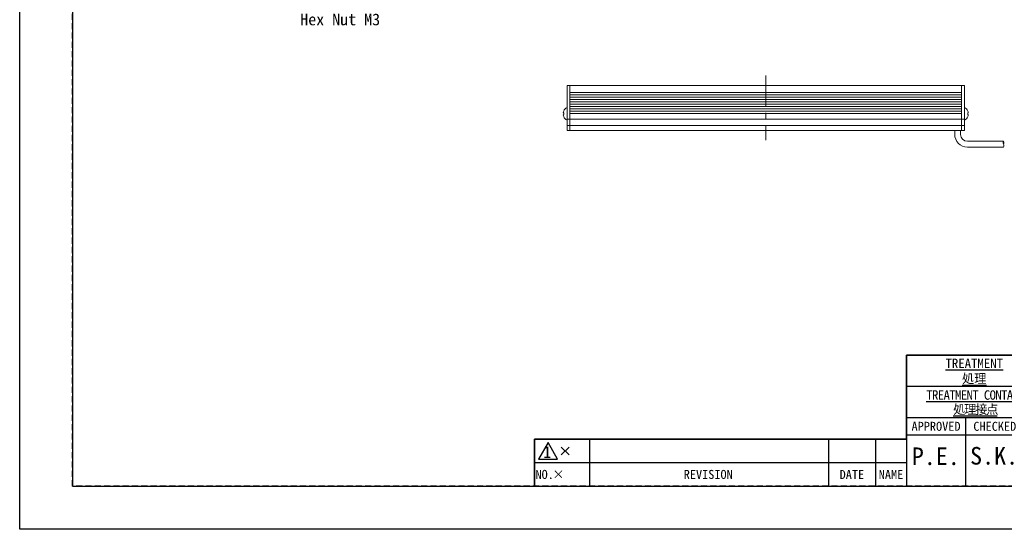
# Model space of a CAD drawing. Header units: millimetres. Extents: x 0 to 420, y 0 to 297.
# Tile 1 of 9: x 0 to 251, y 0 to 130. Entities that reach past the tile are written whole.
import ezdxf
from ezdxf import colors
from ezdxf.entities.mleader import LeaderData, LeaderLine
from ezdxf.enums import TextEntityAlignment as Align
from ezdxf.math import Vec2, Vec3

# ---------------------------------------------------------------- set-up
doc = ezdxf.new("R2010")
doc.units = ezdxf.units.MM
doc.header["$LTSCALE"] = 0.25
doc.linetypes.add('CENTER', pattern=[50.8, 31.75, -6.35, 6.35, -6.35])
doc.linetypes.add('HIDDEN', pattern=[9.525, 6.35, -3.175])
for name, color, linetype, lineweight in [('BASE', 7, 'Continuous', 20), ('CABLE 3P', 7, 'Continuous', 20), ('CENTER', 1, 'CENTER', 9), ('DIMENSION', 6, 'Continuous', 9), ('MXB8146', 7, 'Continuous', 20), ('SIDE PLATE', 7, 'Continuous', 20)]:
    doc.layers.add(name, color=color, linetype=linetype, lineweight=lineweight)
doc.layers.add('FORM', color=252, linetype='Continuous')
doc.layers.add('PAPER', color=254, linetype='Continuous', plot=False)
doc.styles.add('VS Standard', font='msgothic.ttc', dxfattribs={"height": 3})
doc.styles.add('VS Standard(小)', font='txt', dxfattribs={"height": 2.4})

# ---------------------------------------------------------------- blocks, each defined once
blk = doc.blocks.new('表題欄金物用_ver3.0')
at = {"layer": 'FORM', "color": 0}
for p, q in [((-11, 44.5), (-191, 44.5)), ((-191, 44.5), (-191, 28.5)), ((-191, 40.5), (-191, 28.5)), ((-39, 36.5), (-191, 36.5)), ((-11, 36.5), (-191, 36.5)), ((-11, 28.5), (-191, 28.5)), ((-191, 28.5), (-191, 11)), ((-176, 28.5), (-176, 11)), ((-272, 23), (-286, 23)), ((-286, 23), (-286, 17)), ((-211, 23), (-272, 23)), ((-272, 23), (-272, 17)), ((-211, 23), (-211, 17)), ((-199, 23), (-211, 23)), ((-199, 23), (-199, 17)), ((-191, 23), (-199, 23)), ((-191, 24.12), (-96, 24.12)), ((-279.19, 21), (-277.19, 19)), ((-279.19, 19), (-277.19, 21)), ((-286, 17), (-286, 11)), ((-272, 17), (-286, 17)), ((-272, 17), (-272, 11)), ((-211, 17), (-272, 17)), ((-211, 17), (-211, 11)), ((-199, 17), (-211, 17)), ((-199, 17), (-199, 11)), ((-191, 17), (-199, 17)), ((-191, 11), (-11, 11))]:
    blk.add_line(p, q, dxfattribs=at)
at = {"layer": 'FORM', "color": 0, "lineweight": 15}
blk.add_line((-191, 11), (-286, 11), dxfattribs=at)
at = {"layer": 'FORM', "color": 0}
blk.add_lwpolyline([(-282.58, 22.13), (-285.01, 17.93), (-280.16, 17.93)], close=True, dxfattribs=at)
at = {"layer": 'FORM', "color": 0, "attachment_point": 5}
for s, insert, char_height, width, style in [('{\\LTREATMENT}', (-173.74, 42.37), 2.4, 36.5, 'VS Standard(小)'), ('{\\L処理}', (-173.74, 38.37), 2.4, 36.5, 'VS Standard(小)'), ('{\\T0.9;\\LTREATMENT CONTACT}', (-173.5, 34.27), 2.4, 36.5, 'VS Standard(小)'), ('{\\T0.9;\\L処理接点}', (-173.5, 30.5), 2.4, 36.5, 'VS Standard(小)'), ('{\\fＭＳ ゴシック|b0|i0|c128|p49;APPROVED}', (-183.5, 26.28), 2.3, 15, 'VS Standard'), ('{\\fＭＳ ゴシック|b0|i0|c128|p49;CHECKED}', (-168.5, 26.28), 2.3, 15, 'VS Standard'), ('NO.', (-283.44, 14), 2.3, 14, 'VS Standard'), ('×', (-279.94, 14.02), 2.3, 14, 'VS Standard'), ('REVISION', (-241.67, 14), 2.3, 46, 'VS Standard'), ('{\\fMS Gothic|b0|i0|c128|p49;DATE}', (-204.99, 14), 2.3, 12, 'VS Standard'), ('NAME', (-195, 14), 2.3, 8, 'VS Standard')]:
    blk.add_mtext(s, dxfattribs=dict(at, insert=insert, char_height=char_height, width=width, style=style))
at = {"layer": 'FORM', "color": 0, "insert": (-282.79, 19.73), "char_height": 3, "attachment_point": 5, "style": 'VS Standard'}
blk.add_mtext('1', dxfattribs=at)
at = {"layer": 'FORM', "color": 0}
for tag, height, style, p in [('処理(英語)', 2.8, 'VS Standard', (-133.24, 42.37)), ('材料', 2.8, 'VS Standard', (-58.21, 42.72)), ('一般面取', 2.8, 'VS Standard', (-58.25, 38.53)), ('処理(日本語)', 2.8, 'VS Standard', (-133.24, 38.37)), ('処理接点(英語)', 2.8, 'VS Standard', (-132.94, 34.42)), ('仕上', 2.8, 'VS Standard', (-58.25, 34.53)), ('処理接点(日本語)', 2.8, 'VS Standard', (-133, 30.5)), ('偏芯', 2.8, 'VS Standard', (-58.25, 30.53)), ('一般公差', 2.4, 'VS Standard(小)', (-106, 26.31)), ('適用（機種名）', 3.6, 'VS Standard', (-44.78, 25.6)), ('角度', 2.4, 'VS Standard(小)', (-106, 21.94)), ('NAME', 3.5, 'VS Standard', (-44.75, 19.65)), ('SCALE', 2.4, 'VS Standard(小)', (-106, 17.56)), ('DRAW_NO.', 3.5, 'VS Standard', (-44.75, 13.82)), ('DATE', 2.4, 'VS Standard(小)', (-106, 13.19))]:
    blk.add_attdef(tag, text='', height=height, dxfattribs=dict(at, style=style)).set_placement(p, align=Align.MIDDLE_CENTER)
at = {"layer": 'FORM', "color": 0, "style": 'VS Standard'}
for tag, p in [('APPROVED', (-182.5, 15.06)), ('CHECKED', (-167.5, 15.18)), ('DESIGNED', (-152.5, 15.09)), ('DRAWN', (-137.5, 15.23))]:
    blk.add_attdef(tag, text='', height=4.5, dxfattribs=at).set_placement(p, align=Align.BOTTOM_CENTER)

msp = doc.modelspace()

# ---------------------------------------------------------------- linework, layer by layer
at = {"layer": 'BASE'}
for p, q in [((140.5172, 113.3556), (240.5172, 113.3556)), ((140.5172, 113.3556), (140.5172, 101.8556)), ((240.5172, 113.3556), (240.5172, 101.8556)), ((240.5172, 111.5556), (140.5172, 111.5556)), ((140.5172, 110.9556), (240.5172, 110.9556)), ((240.5172, 110.3556), (140.5172, 110.3556)), ((140.5172, 109.7556), (240.5172, 109.7556)), ((240.5172, 109.1556), (140.5172, 109.1556)), ((140.5172, 108.5556), (240.5172, 108.5556)), ((240.5172, 107.9556), (140.5172, 107.9556)), ((140.5172, 107.3556), (240.5172, 107.3556)), ((240.5172, 106.7556), (140.5172, 106.7556)), ((140.5172, 106.1556), (240.5172, 106.1556)), ((240.5172, 104.7556), (140.5172, 104.7556)), ((140.5172, 103.1556), (240.5172, 103.1556)), ((240.5172, 101.8556), (140.5172, 101.8556))]:
    msp.add_line(p, q, dxfattribs=at)
at = {"layer": 'CABLE 3P'}
for p, q in [((238.7672, 101.8556), (238.7672, 100.8556)), ((240.2672, 100.8556), (240.2672, 101.8556)), ((251.2503, 99.1056), (242.0172, 99.1056)), ((242.0172, 97.6056), (251.2503, 97.6056))]:
    msp.add_line(p, q, dxfattribs=at)
for centre, radius, start, end in [((242.0172, 100.8556), 3.25, 180, 270), ((242.0172, 100.8556), 1.75, 180, 270), ((251.8833, 98.7371), 0.7325, 149.796415, 210.203585), ((250.6172, 98.7371), 0.7325, 329.796415, 30.203585), ((250.569, 97.9871), 0.7808, 330.752111, 29.247889)]:
    msp.add_arc(centre, radius, start, end, dxfattribs=at)
at = {"layer": 'CENTER'}
msp.add_line((190.5172, 115.8556), (190.5172, 99.3556), dxfattribs=at)
at = {"layer": 'FORM'}
for p, q in [((13.5, 286), (13.5, 11)), ((226.5, 23), (226.5, 44.5)), ((226.5, 44.5), (406.5, 44.5)), ((131.5, 11), (131.5, 23)), ((131.5, 23), (226.5, 23)), ((13.5, 11), (131.5, 11)), ((131.5, 11), (406.5, 11))]:
    msp.add_line(p, q, dxfattribs=at)
at = {"layer": 'FORM', "linetype": 'HIDDEN'}
msp.add_lwpolyline([(13.5, 286), (406.5, 286), (406.5, 11), (13.5, 11)], close=True, dxfattribs=at)
at = {"layer": 'MXB8146'}
for p, q in [((138.9235, 106.3137), (138.7995, 106.347)), ((138.7995, 105.8643), (138.9235, 105.8975)), ((138.9235, 106.8137), (138.9119, 106.8169)), ((139.7672, 107.7306), (139.7672, 104.4806)), ((241.2672, 107.7306), (241.2672, 104.4806)), ((242.1109, 106.3137), (242.2349, 106.347)), ((242.2349, 105.8643), (242.1109, 105.8975)), ((138.9119, 105.3944), (138.9235, 105.3975))]:
    msp.add_line(p, q, dxfattribs=at)
for centre, radius, start, end in [((140.6397, 106.1078), 1.8557, 157.639247, 172.593484), ((140.6397, 106.1035), 1.8557, 187.406516, 202.360753), ((140.5875, 106.1056), 1.8203, 116.784996, 157.000817), ((140.7776, 106.1056), 1.8657, 173.595632, 186.404368), ((240.4469, 106.1056), 1.8203, 22.999183, 63.215004), ((240.3947, 106.1078), 1.8557, 7.406516, 22.360753), ((240.2568, 106.1056), 1.8657, 353.595632, 6.404368), ((240.3947, 106.1035), 1.8557, 337.639247, 352.593484), ((140.5875, 106.1056), 1.8203, 202.999183, 243.215004), ((240.4469, 106.1056), 1.8203, 296.784996, 337.000817)]:
    msp.add_arc(centre, radius, start, end, dxfattribs=at)
at = {"layer": 'PAPER'}
msp.add_lwpolyline([(0, 297), (420, 297), (420, 0), (0, 0)], close=True, dxfattribs=at)
at = {"layer": 'SIDE PLATE'}
for p, q in [((139.7672, 113.3556), (140.5172, 113.3556)), ((139.7672, 101.8556), (139.7672, 113.3556)), ((140.5172, 113.3556), (140.5172, 101.8556)), ((240.5172, 113.3556), (241.2672, 113.3556)), ((240.5172, 101.8556), (240.5172, 113.3556)), ((241.2672, 113.3556), (241.2672, 101.8556)), ((140.5172, 104.7556), (139.7672, 104.7556)), ((139.7672, 103.1556), (140.5172, 103.1556)), ((241.2672, 104.7556), (240.5172, 104.7556)), ((240.5172, 103.1556), (241.2672, 103.1556)), ((140.5172, 101.8556), (139.7672, 101.8556)), ((241.2672, 101.8556), (240.5172, 101.8556))]:
    msp.add_line(p, q, dxfattribs=at)

# ---------------------------------------------------------------- block references
ref = msp.add_blockref('表題欄金物用_ver3.0', (417.5, 0))
ref.add_attrib('CHECKED', 'S.K.', dxfattribs={"layer": 'FORM', "color": 0, "height": 4.5, "style": 'VS Standard'}).set_placement((248.8274, 15.1772), align=Align.BOTTOM_CENTER)
ref.add_attrib('APPROVED', 'P.E.', dxfattribs={"layer": 'FORM', "color": 0, "height": 4.5, "style": 'VS Standard'}).set_placement((233.9377, 15.0617), align=Align.BOTTOM_CENTER)

# ---------------------------------------------------------------- leaders
at = {"layer": 'DIMENSION'}
ml = msp.add_multileader_mtext('Standard', dxfattribs=at)
ml.set_content('For fixing please insert\\PHex Nut M3', style='VS Standard')
ml.set_leader_properties()
ml.build(insert=Vec2(0, 0))
ml.multileader.update_dxf_attribs({"text_left_attachment_type": 6, "text_right_attachment_type": 6, "dogleg_length": 1, "arrow_head_size": 2})
ctx = ml.context
ctx.base_point, ctx.char_height, ctx.arrow_head_size, ctx.landing_gap_size, ctx.plane_origin = Vec3(70.6418, 133.1091), 3, 2, 1, Vec3(17.2038, -15.2099)
ctx.left_attachment, ctx.right_attachment = 6, 6
notes = []
notes.append((ctx, [(0, (1, 1, 0), (62.6418, 133.1091), (1, 0), 8, [(0, [(51.9837, 154.7547)], 0, [])])]))
ctx.mtext.insert = Vec3(71.6418, 136.7091)
for ctx, leaders in notes:
    for number, flags, end, landing, length, lines in leaders:
        leader = LeaderData()
        leader.index, (leader.has_last_leader_line, leader.has_dogleg_vector, leader.attachment_direction) = number, flags
        leader.last_leader_point, leader.dogleg_vector, leader.dogleg_length = Vec3(end), Vec3(landing), length
        for number, points, colour, breaks in lines:
            line = LeaderLine()
            line.index, line.vertices, line.color, line.breaks = number, Vec3.list(points), colors.encode_raw_color(colour), breaks
            leader.lines.append(line)
        ctx.leaders.append(leader)

doc.saveas('drawing.dxf')
